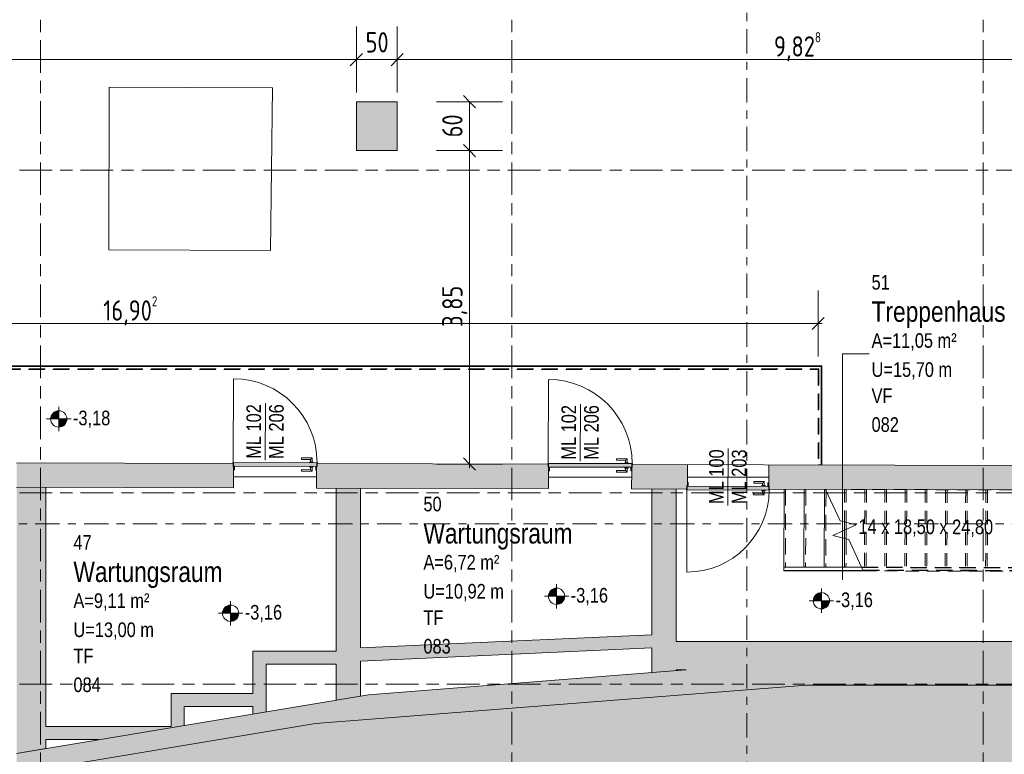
# Model space of a CAD drawing. Header units: metres. Extents: x 2 to 163, y -54 to 869.
# Tile 63 of 78: x 65 to 77, y -23 to -14. Entities that reach past the tile are written whole.
import ezdxf

# ---------------------------------------------------------------- set-up
doc = ezdxf.new("R2010")
doc.units = ezdxf.units.M
for name, pattern in [('_Rasterlinie_', [0.75, 0.4, -0.1, 0.15, -0.1]), ('_Schnittlinie_', [0.6, 0.3, -0.1, 0.1, -0.1]), ('_Verdeckte Linien_', [0.3, 0.2, -0.1]), ('Verdeckt klein', [0.24, 0.16, -0.08])]:
    doc.linetypes.add(name, pattern=pattern)
for name, color, linetype, lineweight in [('A_Bem', 7, 'Continuous', 5), ('A_Bem-100', 7, 'Continuous', 5), ('A_Detailelemente', 7, 'Continuous', 9), ('A_Geländer', 7, 'Continuous', 5), ('A_Geschossdecken', 7, 'Continuous', 5), ('A_Hoehenkoten', 124, 'Continuous', 5), ('A_Linien_Raumtrennung', 7, 'Continuous', 5), ('A_Raster', 128, 'Continuous', 5), ('A_Raum-Txt', 16, 'Continuous', 5), ('A_Symbol-S_A', 172, 'Continuous', 5), ('A_Tragwerksstützen', 7, 'Continuous', 5), ('A_Treppe', 38, 'Continuous', 5), ('A_Tuer', 128, 'Continuous', 5), ('A_Türen_Element', 128, 'Continuous', 5), ('A_Türen_Rahmen', 128, 'Continuous', 5), ('A_Wand', 244, 'Continuous', 5), ('A_Wand_Schraff', 1, 'Continuous', 5), ('A_Öffnung', 128, 'Continuous', 5), ('Treppe - Beschriftungen', 50, 'Continuous', 5)]:
    doc.layers.add(name, color=color, linetype=linetype, lineweight=lineweight)
doc.styles.add('Arial_1', font='arial.ttf', dxfattribs={"width": 0.8, "height": 0.18})
doc.styles.add('Arial_B', font='txt', dxfattribs={"width": 0.8, "height": 0.25})
doc.styles.add('ISOCPEUR', font='isocpeur.ttf', dxfattribs={"width": 0.8, "height": 0.25})
doc.dimstyles.new('BLB-Standard_2_5_Aussen', dxfattribs={"dimscale": 0.3048, "dimtxt": 0.248995, "dimasz": 0.492126, "dimexe": 1.32874, "dimexo": 0.0625, "dimgap": 0.032808, "dimtad": 1, "dimdec": 1, "dimlfac": 100, "dimrnd": 0.1, "dimdsep": 46, "dimtxsty": 'ISOCPEUR', "dimblk1": 'OBLIQUE', "dimblk2": 'OBLIQUE', "dimsah": 1, "dimcen": 0.09, "dimdle": 0.164042, "dimazin": 0, "dimtfac": 1, "dimtdec": 4, "dimtix": 1, "dimtmove": 0, "dimatfit": 3, "dimfxl": 1.32874, "dimfxlon": 1, "dimtvp": 1, "dimtolj": 1, "dimtzin": 0, "dimarcsym": 2})
doc.dimstyles.new('BLB-Standard_2_5_Aussen_1', dxfattribs={"dimscale": 0.3048, "dimtxt": 0.248995, "dimasz": 0.492126, "dimexe": 1.32874, "dimexo": 0.0625, "dimgap": 0.032808, "dimtad": 1, "dimrnd": 0.001, "dimzin": 0, "dimdsep": 46, "dimtxsty": 'ISOCPEUR', "dimblk1": 'OBLIQUE', "dimblk2": 'OBLIQUE', "dimsah": 1, "dimcen": 0.09, "dimdle": 0.164042, "dimazin": 0, "dimtfac": 1, "dimtdec": 4, "dimtix": 1, "dimtmove": 0, "dimatfit": 3, "dimfxl": 1.32874, "dimfxlon": 1, "dimtvp": 1, "dimtolj": 1, "dimtzin": 0, "dimarcsym": 2})

# ---------------------------------------------------------------- blocks, each defined once
blk = doc.blocks.new('TU DF 1 - Stahl-Eckzarge flächenbündig - DL - 1000 x 2020-8580537-AB-E-1 OK FFB')
at = {"layer": 'A_Tuer', "lineweight": 9}
h = blk.add_hatch(color=253, dxfattribs=at)
h.paths.add_polyline_path([(-0.51, 0.16), (-0.51, 0.15), (-0.508, 0.15), (-0.508, 0.158), (-0.505, 0.16)], flags=0)
h.paths.add_polyline_path([(-0.505, 0.16), (-0.507, 0.158), (-0.507, 0.113), (-0.492, 0.113), (-0.492, 0.072), (-0.498, 0.072), (-0.498, 0.08), (-0.5, 0.08), (-0.5, 0.07), (-0.49, 0.07), (-0.49, 0.115), (-0.505, 0.115), (-0.505, 0.136)], flags=0)
h.paths.add_polyline_path([(0.505, 0.16), (0.505, 0.115), (0.49, 0.115), (0.49, 0.07), (0.5, 0.07), (0.5, 0.08), (0.498, 0.08), (0.498, 0.072), (0.492, 0.072), (0.492, 0.113), (0.507, 0.113), (0.507, 0.158)], flags=0)
h.paths.add_polyline_path([(0.505, 0.16), (0.508, 0.158), (0.508, 0.15), (0.51, 0.15), (0.51, 0.16)], flags=0)
blk.add_hatch(color=253, dxfattribs=at).paths.add_polyline_path([(-0.501, 0.16), (-0.501, 0.115), (0.501, 0.115), (0.501, 0.16), (-0.378, 0.16)], flags=0)
at = {"layer": 'A_Tuer', "color": 250, "lineweight": 9}
for p, q in [((-0.455, 0.17), (-0.455, 0.16)), ((-0.455, 0.17), (-0.415, 0.17)), ((-0.445, 0.22), (-0.445, 0.17)), ((-0.315, 0.22), (-0.445, 0.22)), ((-0.445, 0.22), (-0.445, 0.17)), ((-0.315, 0.22), (-0.445, 0.22)), ((-0.425, 0.17), (-0.425, 0.2)), ((-0.425, 0.2), (-0.315, 0.2)), ((-0.425, 0.17), (-0.425, 0.2)), ((-0.425, 0.2), (-0.315, 0.2)), ((-0.415, 0.16), (-0.415, 0.17)), ((-0.315, 0.22), (-0.315, 0.2)), ((-0.315, 0.22), (-0.315, 0.2)), ((-0.455, 0.115), (-0.455, 0.105)), ((-0.415, 0.105), (-0.455, 0.105)), ((-0.445, 0.105), (-0.445, 0.055)), ((-0.445, 0.105), (-0.445, 0.055)), ((-0.445, 0.055), (-0.315, 0.055)), ((-0.445, 0.055), (-0.315, 0.055)), ((-0.425, 0.075), (-0.425, 0.105)), ((-0.425, 0.075), (-0.425, 0.105)), ((-0.315, 0.075), (-0.425, 0.075)), ((-0.315, 0.075), (-0.425, 0.075)), ((-0.415, 0.105), (-0.415, 0.115)), ((-0.315, 0.075), (-0.315, 0.055)), ((-0.315, 0.075), (-0.315, 0.055))]:
    blk.add_line(p, q, dxfattribs=at)
for points in [[(-0.425, 0.2), (-0.425, 0.2), (-0.425, 0.2), (-0.426, 0.201), (-0.426, 0.201), (-0.427, 0.202), (-0.427, 0.202), (-0.428, 0.203), (-0.429, 0.204), (-0.43, 0.205), (-0.431, 0.206), (-0.431, 0.206), (-0.432, 0.207), (-0.432, 0.207), (-0.433, 0.208), (-0.434, 0.209), (-0.434, 0.209), (-0.435, 0.21), (-0.436, 0.211), (-0.436, 0.211), (-0.437, 0.212), (-0.438, 0.213), (-0.438, 0.213), (-0.439, 0.214), (-0.439, 0.214), (-0.44, 0.215), (-0.441, 0.216), (-0.441, 0.216), (-0.442, 0.217), (-0.443, 0.218), (-0.443, 0.218), (-0.444, 0.219), (-0.444, 0.219), (-0.445, 0.22), (-0.445, 0.22), (-0.445, 0.22)], [(-0.425, 0.2), (-0.425, 0.2), (-0.425, 0.2), (-0.426, 0.201), (-0.426, 0.201), (-0.427, 0.202), (-0.427, 0.202), (-0.428, 0.203), (-0.429, 0.204), (-0.43, 0.205), (-0.431, 0.206), (-0.431, 0.206), (-0.432, 0.207), (-0.432, 0.207), (-0.433, 0.208), (-0.434, 0.209), (-0.434, 0.209), (-0.435, 0.21), (-0.436, 0.211), (-0.436, 0.211), (-0.437, 0.212), (-0.438, 0.213), (-0.438, 0.213), (-0.439, 0.214), (-0.439, 0.214), (-0.44, 0.215), (-0.441, 0.216), (-0.441, 0.216), (-0.442, 0.217), (-0.443, 0.218), (-0.443, 0.218), (-0.444, 0.219), (-0.444, 0.219), (-0.445, 0.22), (-0.445, 0.22), (-0.445, 0.22)], [(-0.445, 0.055), (-0.445, 0.055), (-0.445, 0.055), (-0.444, 0.056), (-0.444, 0.056), (-0.443, 0.057), (-0.443, 0.057), (-0.442, 0.058), (-0.441, 0.059), (-0.44, 0.06), (-0.439, 0.061), (-0.439, 0.061), (-0.438, 0.062), (-0.438, 0.062), (-0.437, 0.063), (-0.436, 0.064), (-0.436, 0.064), (-0.435, 0.065), (-0.434, 0.066), (-0.434, 0.066), (-0.433, 0.067), (-0.432, 0.068), (-0.432, 0.068), (-0.431, 0.069), (-0.431, 0.069), (-0.43, 0.07), (-0.429, 0.071), (-0.429, 0.071), (-0.428, 0.072), (-0.427, 0.073), (-0.427, 0.073), (-0.426, 0.074), (-0.426, 0.074), (-0.425, 0.075), (-0.425, 0.075), (-0.425, 0.075)], [(-0.445, 0.055), (-0.445, 0.055), (-0.445, 0.055), (-0.444, 0.056), (-0.444, 0.056), (-0.443, 0.057), (-0.443, 0.057), (-0.442, 0.058), (-0.441, 0.059), (-0.44, 0.06), (-0.439, 0.061), (-0.439, 0.061), (-0.438, 0.062), (-0.438, 0.062), (-0.437, 0.063), (-0.436, 0.064), (-0.436, 0.064), (-0.435, 0.065), (-0.434, 0.066), (-0.434, 0.066), (-0.433, 0.067), (-0.432, 0.068), (-0.432, 0.068), (-0.431, 0.069), (-0.431, 0.069), (-0.43, 0.07), (-0.429, 0.071), (-0.429, 0.071), (-0.428, 0.072), (-0.427, 0.073), (-0.427, 0.073), (-0.426, 0.074), (-0.426, 0.074), (-0.425, 0.075), (-0.425, 0.075), (-0.425, 0.075)]]:
    blk.add_open_spline(points, degree=3, knots=[0, 0, 0, 0, 0.083333, 0.125, 0.166667, 0.208333, 0.229167, 0.25, 0.291667, 0.333333, 0.354167, 0.375, 0.395833, 0.416667, 0.4375, 0.458333, 0.479167, 0.5, 0.520833, 0.541667, 0.5625, 0.583333, 0.604167, 0.625, 0.645833, 0.666667, 0.6875, 0.708333, 0.75, 0.770833, 0.791667, 0.833333, 0.875, 0.916667, 1, 1, 1, 1], dxfattribs=at)
at = {"layer": 'A_Türen_Element', "color": 250, "lineweight": 9}
for p, q in [((-0.501, 0.16), (0.501, 0.16)), ((-0.501, 0.115), (-0.501, 0.16)), ((0.501, 0.16), (0.501, 0.115)), ((0.501, 0.115), (-0.501, 0.115))]:
    blk.add_line(p, q, dxfattribs=at)
at = {"layer": 'A_Türen_Rahmen', "color": 250, "lineweight": 9}
for p, q in [((-0.505, 0.16), (-0.51, 0.16)), ((-0.51, 0.16), (-0.51, 0.15)), ((-0.51, 0.15), (-0.508, 0.15)), ((-0.508, 0.15), (-0.508, 0.158)), ((-0.508, 0.158), (-0.507, 0.158)), ((-0.507, 0.158), (-0.507, 0.113)), ((-0.505, 0.115), (-0.505, 0.16)), ((0.51, 0.16), (0.505, 0.16)), ((0.505, 0.16), (0.505, 0.115)), ((0.507, 0.113), (0.507, 0.158)), ((0.507, 0.158), (0.508, 0.158)), ((0.508, 0.158), (0.508, 0.15)), ((0.508, 0.15), (0.51, 0.15)), ((0.51, 0.15), (0.51, 0.16)), ((-0.507, 0.113), (-0.492, 0.113)), ((-0.49, 0.115), (-0.505, 0.115)), ((-0.498, 0.08), (-0.5, 0.08)), ((-0.5, 0.08), (-0.5, 0.07)), ((-0.5, 0.07), (-0.49, 0.07)), ((-0.498, 0.072), (-0.498, 0.08)), ((-0.492, 0.072), (-0.498, 0.072)), ((-0.492, 0.113), (-0.492, 0.072)), ((-0.49, 0.07), (-0.49, 0.115)), ((0.505, 0.115), (0.49, 0.115)), ((0.49, 0.115), (0.49, 0.07)), ((0.49, 0.07), (0.5, 0.07)), ((0.492, 0.072), (0.492, 0.113)), ((0.492, 0.113), (0.507, 0.113)), ((0.498, 0.072), (0.492, 0.072)), ((0.5, 0.08), (0.498, 0.08)), ((0.498, 0.08), (0.498, 0.072)), ((0.5, 0.07), (0.5, 0.08))]:
    blk.add_line(p, q, dxfattribs=at)
at = {"layer": 'A_Öffnung', "color": 250, "lineweight": 9}
blk.add_line((0.505, 0.16), (0.505, 1.17), dxfattribs=at)
blk.add_arc((0.505, 0.16), 1.01, 90, 180, dxfattribs=at)
blk = doc.blocks.new('TU DF 1 - Stahl-Eckzarge flächenbündig - DL - 1020 x 2050-8580539-AB-E-1 OK FFB')
at = {"layer": 'A_Tuer', "lineweight": 9}
h = blk.add_hatch(color=253, dxfattribs=at)
h.paths.add_polyline_path([(-0.515, -0.16), (-0.518, -0.158), (-0.518, -0.15), (-0.52, -0.15), (-0.52, -0.16)], flags=0)
h.paths.add_polyline_path([(-0.51, -0.07), (-0.51, -0.08), (-0.508, -0.08), (-0.508, -0.072), (-0.502, -0.072), (-0.502, -0.113), (-0.517, -0.113), (-0.517, -0.158), (-0.515, -0.16), (-0.515, -0.115), (-0.5, -0.115), (-0.5, -0.07)], flags=0)
h.paths.add_polyline_path([(0.515, -0.16), (0.52, -0.16), (0.52, -0.15), (0.518, -0.15), (0.518, -0.158)], flags=0)
h.paths.add_polyline_path([(0.5, -0.07), (0.5, -0.115), (0.515, -0.115), (0.515, -0.16), (0.517, -0.158), (0.517, -0.113), (0.502, -0.113), (0.502, -0.072), (0.508, -0.072), (0.508, -0.08), (0.51, -0.08), (0.51, -0.07)], flags=0)
blk.add_hatch(color=253, dxfattribs=at).paths.add_polyline_path([(-0.511, -0.115), (-0.511, -0.16), (0.511, -0.16), (0.511, -0.115), (-0.455, -0.115)], flags=0)
at = {"layer": 'A_Tuer', "color": 250, "lineweight": 9}
for p, q in [((-0.465, -0.105), (-0.465, -0.115)), ((-0.465, -0.105), (-0.425, -0.105)), ((-0.455, -0.055), (-0.455, -0.105)), ((-0.325, -0.055), (-0.455, -0.055)), ((-0.455, -0.055), (-0.455, -0.105)), ((-0.325, -0.055), (-0.455, -0.055)), ((-0.435, -0.105), (-0.435, -0.075)), ((-0.435, -0.075), (-0.325, -0.075)), ((-0.435, -0.105), (-0.435, -0.075)), ((-0.435, -0.075), (-0.325, -0.075)), ((-0.425, -0.115), (-0.425, -0.105)), ((-0.325, -0.055), (-0.325, -0.075)), ((-0.325, -0.055), (-0.325, -0.075)), ((-0.465, -0.16), (-0.465, -0.17)), ((-0.425, -0.17), (-0.465, -0.17)), ((-0.455, -0.17), (-0.455, -0.22)), ((-0.455, -0.17), (-0.455, -0.22)), ((-0.455, -0.22), (-0.325, -0.22)), ((-0.455, -0.22), (-0.325, -0.22)), ((-0.435, -0.2), (-0.435, -0.17)), ((-0.435, -0.2), (-0.435, -0.17)), ((-0.325, -0.2), (-0.435, -0.2)), ((-0.325, -0.2), (-0.435, -0.2)), ((-0.425, -0.17), (-0.425, -0.16)), ((-0.325, -0.2), (-0.325, -0.22)), ((-0.325, -0.2), (-0.325, -0.22))]:
    blk.add_line(p, q, dxfattribs=at)
for points in [[(-0.435, -0.075), (-0.435, -0.075), (-0.435, -0.075), (-0.436, -0.074), (-0.436, -0.074), (-0.437, -0.073), (-0.437, -0.073), (-0.438, -0.072), (-0.439, -0.071), (-0.44, -0.07), (-0.441, -0.069), (-0.441, -0.069), (-0.442, -0.068), (-0.442, -0.068), (-0.443, -0.067), (-0.444, -0.066), (-0.444, -0.066), (-0.445, -0.065), (-0.446, -0.064), (-0.446, -0.064), (-0.447, -0.063), (-0.448, -0.062), (-0.448, -0.062), (-0.449, -0.061), (-0.449, -0.061), (-0.45, -0.06), (-0.451, -0.059), (-0.451, -0.059), (-0.452, -0.058), (-0.453, -0.057), (-0.453, -0.057), (-0.454, -0.056), (-0.454, -0.056), (-0.455, -0.055), (-0.455, -0.055), (-0.455, -0.055)], [(-0.435, -0.075), (-0.435, -0.075), (-0.435, -0.075), (-0.436, -0.074), (-0.436, -0.074), (-0.437, -0.073), (-0.437, -0.073), (-0.438, -0.072), (-0.439, -0.071), (-0.44, -0.07), (-0.441, -0.069), (-0.441, -0.069), (-0.442, -0.068), (-0.442, -0.068), (-0.443, -0.067), (-0.444, -0.066), (-0.444, -0.066), (-0.445, -0.065), (-0.446, -0.064), (-0.446, -0.064), (-0.447, -0.063), (-0.448, -0.062), (-0.448, -0.062), (-0.449, -0.061), (-0.449, -0.061), (-0.45, -0.06), (-0.451, -0.059), (-0.451, -0.059), (-0.452, -0.058), (-0.453, -0.057), (-0.453, -0.057), (-0.454, -0.056), (-0.454, -0.056), (-0.455, -0.055), (-0.455, -0.055), (-0.455, -0.055)], [(-0.455, -0.22), (-0.455, -0.22), (-0.455, -0.22), (-0.454, -0.219), (-0.454, -0.219), (-0.453, -0.218), (-0.453, -0.218), (-0.452, -0.217), (-0.451, -0.216), (-0.45, -0.215), (-0.449, -0.214), (-0.449, -0.214), (-0.448, -0.213), (-0.448, -0.213), (-0.447, -0.212), (-0.446, -0.211), (-0.446, -0.211), (-0.445, -0.21), (-0.444, -0.209), (-0.444, -0.209), (-0.443, -0.208), (-0.442, -0.207), (-0.442, -0.207), (-0.441, -0.206), (-0.441, -0.206), (-0.44, -0.205), (-0.439, -0.204), (-0.439, -0.204), (-0.438, -0.203), (-0.437, -0.202), (-0.437, -0.202), (-0.436, -0.201), (-0.436, -0.201), (-0.435, -0.2), (-0.435, -0.2), (-0.435, -0.2)], [(-0.455, -0.22), (-0.455, -0.22), (-0.455, -0.22), (-0.454, -0.219), (-0.454, -0.219), (-0.453, -0.218), (-0.453, -0.218), (-0.452, -0.217), (-0.451, -0.216), (-0.45, -0.215), (-0.449, -0.214), (-0.449, -0.214), (-0.448, -0.213), (-0.448, -0.213), (-0.447, -0.212), (-0.446, -0.211), (-0.446, -0.211), (-0.445, -0.21), (-0.444, -0.209), (-0.444, -0.209), (-0.443, -0.208), (-0.442, -0.207), (-0.442, -0.207), (-0.441, -0.206), (-0.441, -0.206), (-0.44, -0.205), (-0.439, -0.204), (-0.439, -0.204), (-0.438, -0.203), (-0.437, -0.202), (-0.437, -0.202), (-0.436, -0.201), (-0.436, -0.201), (-0.435, -0.2), (-0.435, -0.2), (-0.435, -0.2)]]:
    blk.add_open_spline(points, degree=3, knots=[0, 0, 0, 0, 0.083333, 0.125, 0.166667, 0.208333, 0.229167, 0.25, 0.291667, 0.333333, 0.354167, 0.375, 0.395833, 0.416667, 0.4375, 0.458333, 0.479167, 0.5, 0.520833, 0.541667, 0.5625, 0.583333, 0.604167, 0.625, 0.645833, 0.666667, 0.6875, 0.708333, 0.75, 0.770833, 0.791667, 0.833333, 0.875, 0.916667, 1, 1, 1, 1], dxfattribs=at)
at = {"layer": 'A_Türen_Element', "color": 250, "lineweight": 9}
for p, q in [((0.511, -0.115), (-0.511, -0.115)), ((-0.511, -0.115), (-0.511, -0.16)), ((0.511, -0.16), (0.511, -0.115)), ((-0.511, -0.16), (0.511, -0.16))]:
    blk.add_line(p, q, dxfattribs=at)
at = {"layer": 'A_Türen_Rahmen', "color": 250, "lineweight": 9}
for p, q in [((-0.517, -0.113), (-0.502, -0.113)), ((-0.517, -0.158), (-0.517, -0.113)), ((-0.515, -0.115), (-0.515, -0.16)), ((-0.5, -0.115), (-0.515, -0.115)), ((-0.51, -0.07), (-0.5, -0.07)), ((-0.51, -0.08), (-0.51, -0.07)), ((-0.508, -0.08), (-0.51, -0.08)), ((-0.508, -0.072), (-0.508, -0.08)), ((-0.502, -0.072), (-0.508, -0.072)), ((-0.502, -0.113), (-0.502, -0.072)), ((-0.5, -0.07), (-0.5, -0.115)), ((0.5, -0.07), (0.51, -0.07)), ((0.5, -0.115), (0.5, -0.07)), ((0.515, -0.115), (0.5, -0.115)), ((0.502, -0.072), (0.502, -0.113)), ((0.508, -0.072), (0.502, -0.072)), ((0.502, -0.113), (0.517, -0.113)), ((0.508, -0.08), (0.508, -0.072)), ((0.51, -0.08), (0.508, -0.08)), ((0.51, -0.07), (0.51, -0.08)), ((0.515, -0.16), (0.515, -0.115)), ((0.517, -0.113), (0.517, -0.158)), ((-0.52, -0.15), (-0.518, -0.15)), ((-0.52, -0.16), (-0.52, -0.15)), ((-0.515, -0.16), (-0.52, -0.16)), ((-0.518, -0.15), (-0.518, -0.158)), ((-0.518, -0.158), (-0.517, -0.158)), ((0.52, -0.16), (0.515, -0.16)), ((0.517, -0.158), (0.518, -0.158)), ((0.518, -0.15), (0.52, -0.15)), ((0.518, -0.158), (0.518, -0.15)), ((0.52, -0.15), (0.52, -0.16))]:
    blk.add_line(p, q, dxfattribs=at)
at = {"layer": 'A_Öffnung', "color": 250, "lineweight": 9}
blk.add_line((0.515, -0.16), (0.515, -1.19), dxfattribs=at)
blk.add_arc((0.515, -0.16), 1.03, 180, 270, dxfattribs=at)
blk = doc.blocks.new('Geländer - Geländer-8098140-AB-E-1 OK FFB')
at = {"layer": 'A_Geländer', "color": 250, "linetype": '_Verdeckte Linien_', "lineweight": 9}
for p, q in [((1.169, -18.461), (18.072, -18.461)), ((1.169, -18.461), (18.072, -18.461)), ((1.169, -18.461), (18.072, -18.461)), ((1.169, -18.461), (18.072, -18.461)), ((1.169, -18.461), (18.072, -18.461)), ((1.169, -18.461), (18.072, -18.461)), ((18.072, -18.461), (18.072, -19.639)), ((18.072, -18.461), (18.072, -19.639)), ((18.072, -18.461), (18.072, -19.639)), ((18.072, -18.461), (18.072, -19.639)), ((18.072, -18.461), (18.072, -19.639)), ((18.072, -18.461), (18.072, -19.639))]:
    blk.add_line(p, q, dxfattribs=at)
at = {"layer": 'A_Geländer', "color": 250, "lineweight": 9}
for p, q in [((1.199, -18.431), (18.102, -18.431)), ((1.199, -18.431), (18.102, -18.431)), ((1.199, -18.431), (18.102, -18.431)), ((1.199, -18.431), (18.102, -18.431)), ((1.199, -18.431), (18.102, -18.431)), ((1.199, -18.431), (18.102, -18.431)), ((18.102, -18.431), (18.102, -19.639)), ((18.102, -18.431), (18.102, -19.639)), ((18.102, -18.431), (18.102, -19.639)), ((18.102, -18.431), (18.102, -19.639)), ((18.102, -18.431), (18.102, -19.639)), ((18.102, -18.431), (18.102, -19.639)), ((18.102, -19.639), (18.072, -19.639)), ((18.102, -19.639), (18.072, -19.639)), ((18.102, -19.639), (18.072, -19.639)), ((18.102, -19.639), (18.072, -19.639)), ((18.102, -19.639), (18.072, -19.639)), ((18.102, -19.639), (18.072, -19.639))]:
    blk.add_line(p, q, dxfattribs=at)
blk = doc.blocks.new('Typ des oberen Holms - Oberer Geländerholm_Innen_-V7-AB-E-1 OK FFB')
at = {"layer": 'A_Geländer', "color": 250, "linetype": '_Verdeckte Linien_', "lineweight": 9}
for p, q in [((1.164, -18.466), (18.067, -18.466)), ((1.204, -18.426), (18.107, -18.426)), ((18.067, -18.466), (18.067, -19.639)), ((18.107, -18.426), (18.107, -19.639)), ((18.107, -19.639), (18.067, -19.639))]:
    blk.add_line(p, q, dxfattribs=at)
blk = doc.blocks.new('Geländer - Geländer-8099220-AB-E-1 OK FFB')
at = {"layer": 'A_Geländer', "color": 250, "linetype": '_Verdeckte Linien_', "lineweight": 9}
for p, q in [((18.602, -20.9), (20.868, -20.906)), ((18.602, -20.9), (20.868, -20.906)), ((18.602, -20.9), (20.868, -20.906)), ((18.602, -20.9), (20.868, -20.906)), ((18.602, -20.9), (20.868, -20.906)), ((20.868, -20.906), (20.868, -20.936)), ((20.868, -20.906), (20.868, -20.936)), ((20.868, -20.906), (20.868, -20.936)), ((20.868, -20.906), (20.868, -20.936)), ((20.868, -20.906), (20.868, -20.936)), ((18.616, -20.93), (20.868, -20.936)), ((18.616, -20.93), (20.868, -20.936)), ((18.616, -20.93), (20.868, -20.936)), ((18.616, -20.93), (20.868, -20.936)), ((18.616, -20.93), (20.868, -20.936))]:
    blk.add_line(p, q, dxfattribs=at)
blk = doc.blocks.new('Typ des oberen Holms - Oberer Geländerholm_Innen_-8099224-AB-E-1 OK FFB')
at = {"layer": 'A_Geländer', "color": 250, "lineweight": 9}
for p, q in [((17.644, -20.893), (17.644, -20.933)), ((17.644, -20.893), (18.6, -20.895)), ((18.618, -20.935), (18.6, -20.895)), ((17.644, -20.933), (18.618, -20.935))]:
    blk.add_line(p, q, dxfattribs=at)
at = {"layer": 'A_Geländer', "color": 250, "linetype": '_Verdeckte Linien_', "lineweight": 9}
for p, q in [((18.6, -20.895), (20.868, -20.901)), ((20.868, -20.901), (20.868, -20.941)), ((18.618, -20.935), (20.868, -20.941))]:
    blk.add_line(p, q, dxfattribs=at)
blk = doc.blocks.new('Beschriftung Türen DL oder ML - Durchgangslichte mit Kennzeichen-6113498-AB-E-1 OK FFB')
at = {"layer": 'A_Tuer'}
blk.add_line((0, 0.00349), (0, -0.00351), dxfattribs=at)
blk = doc.blocks.new('Höhenkoten - Kreuz gefüllt-6114407-AB-E-1 OK FFB')
at = {"layer": 'A_Hoehenkoten'}
h = blk.add_hatch(color=256, dxfattribs=at)
edge = h.paths.add_edge_path(flags=0)
edge.add_line((-0.001, 0.0014), (0, 0.0014))
edge.add_line((0, 0.0014), (0, 0.0004))
edge.add_arc((0, 0.0014), 0.001, 180, 270, ccw=False)
h = blk.add_hatch(color=256, dxfattribs=at)
edge = h.paths.add_edge_path(flags=0)
edge.add_line((0.001, 0.0014), (0, 0.0014))
edge.add_line((0, 0.0014), (0, 0.0024))
edge.add_arc((0, 0.0014), 0.001, 0, 90, ccw=False)
for p, q in [((0, 0.0029), (0, -0.0001)), ((-0.0015, 0.0014), (0.0015, 0.0014)), ((-0.001, 0.0014), (0, 0.0014)), ((0, 0.0014), (-0.001, 0.0014)), ((0, 0.0014), (-0.001, 0.0014)), ((-0.001, 0.0014), (0, 0.0014)), ((0, 0.0014), (0, 0.0024)), ((0, 0.0024), (0, 0.0014)), ((0, 0.0024), (0, 0.0014)), ((0, 0.0014), (0, 0.0024)), ((0.001, 0.0014), (0, 0.0014)), ((0, 0.0014), (0, 0.0004)), ((0, 0.0004), (0, 0.0014)), ((0, 0.0014), (0.001, 0.0014)), ((0, 0.0014), (0.001, 0.0014)), ((0.001, 0.0014), (0, 0.0014)), ((0, 0.0014), (0, 0.0004)), ((0, 0.0004), (0, 0.0014))]:
    blk.add_line(p, q, dxfattribs=at)
for start, end in [(90, 180), (90, 180), (180, 270), (180, 270), (360, 90), (360, 90), (270, 0), (270, 360)]:
    blk.add_arc((0, 0.0014), 0.001, start, end, dxfattribs=at)
blk = doc.blocks.new('DIMBLOCK336-AB-E-1 OK FFB')
at = {"layer": 'A_Bem-100'}
for p, q in [((58.045, -17.498), (58.045, -18.308)), ((58.045, -17.903), (58.045, -17.498)), ((74.947, -18.308), (74.947, -17.498)), ((58.045, -17.903), (74.997, -17.903)), ((74.947, -17.903), (74.947, -18.308))]:
    blk.add_line(p, q, dxfattribs=at)
at = {"layer": 'A_Bem-100', "lineweight": 9}
for p, q in [((58.045, -17.903), (57.97, -17.978)), ((58.045, -17.903), (58.12, -17.828)), ((74.947, -17.903), (74.872, -17.978)), ((74.947, -17.903), (75.022, -17.828))]:
    blk.add_line(p, q, dxfattribs=at)
at = {"layer": 'A_Bem-100', "color": 0, "insert": (66.162, -17.567), "char_height": 0.25, "width": 0.80072, "attachment_point": 1, "line_spacing_factor": 1.149209, "style": 'ISOCPEUR'}
blk.add_mtext('16,90\\A2\\H0.5x;\\S2^  ;\\H2x;', dxfattribs=at)
blk = doc.blocks.new('_Oblique')
at = {"color": 0, "linetype": 'ByBlock', "lineweight": -2}
blk.add_line((-0.5, -0.5), (0.5, 0.5), dxfattribs=at)
blk = doc.blocks.new('DIMBLOCK337-AB-E-1 OK FFB')
at = {"layer": 'A_Bem-100'}
for p, q in [((56.169, -15.066), (56.169, -14.256)), ((69.273, -15.066), (69.273, -14.256)), ((56.119, -14.661), (69.273, -14.661)), ((56.169, -14.661), (56.169, -15.066)), ((69.273, -14.661), (69.273, -15.066))]:
    blk.add_line(p, q, dxfattribs=at)
at = {"layer": 'A_Bem-100', "lineweight": 9}
for p, q in [((56.169, -14.661), (56.244, -14.586)), ((69.273, -14.661), (69.348, -14.586)), ((56.169, -14.661), (56.094, -14.736)), ((69.273, -14.661), (69.198, -14.736))]:
    blk.add_line(p, q, dxfattribs=at)
at = {"layer": 'A_Bem-100', "color": 0, "insert": (62.4, -14.324), "char_height": 0.25, "width": 0.77084, "attachment_point": 1, "line_spacing_factor": 1.149209, "style": 'ISOCPEUR'}
blk.add_mtext('13,10\\A2\\H0.5x;\\S4^  ;\\H2x;', dxfattribs=at)
blk = doc.blocks.new('DIMBLOCK338-AB-E-1 OK FFB')
at = {"layer": 'A_Bem-100'}
for p, q in [((69.273, -15.066), (69.273, -14.256)), ((69.773, -15.066), (69.773, -14.256)), ((69.273, -14.661), (69.773, -14.661)), ((69.273, -14.661), (69.273, -15.066)), ((69.773, -14.661), (69.773, -15.066))]:
    blk.add_line(p, q, dxfattribs=at)
at = {"layer": 'A_Bem-100', "lineweight": 9}
for p, q in [((69.273, -14.661), (69.348, -14.586)), ((69.773, -14.661), (69.848, -14.586)), ((69.273, -14.661), (69.198, -14.736)), ((69.773, -14.661), (69.698, -14.736))]:
    blk.add_line(p, q, dxfattribs=at)
at = {"layer": 'A_Bem-100', "color": 0, "insert": (69.386, -14.324), "char_height": 0.25, "width": 0.32865, "attachment_point": 1, "line_spacing_factor": 1.149209, "style": 'ISOCPEUR'}
blk.add_mtext('50', dxfattribs=at)
blk = doc.blocks.new('DIMBLOCK339-AB-E-1 OK FFB')
at = {"layer": 'A_Bem-100'}
for p, q in [((69.773, -15.066), (69.773, -14.256)), ((79.602, -14.256), (79.602, -15.066)), ((79.602, -14.661), (79.602, -14.256)), ((69.773, -14.661), (79.652, -14.661)), ((69.773, -14.661), (69.773, -15.066))]:
    blk.add_line(p, q, dxfattribs=at)
at = {"layer": 'A_Bem-100', "lineweight": 9}
for p, q in [((69.773, -14.661), (69.848, -14.586)), ((79.602, -14.661), (79.677, -14.586)), ((69.773, -14.661), (69.698, -14.736)), ((79.602, -14.661), (79.527, -14.736))]:
    blk.add_line(p, q, dxfattribs=at)
at = {"layer": 'A_Bem-100', "color": 0, "insert": (74.403, -14.324), "char_height": 0.25, "width": 0.68419, "attachment_point": 1, "line_spacing_factor": 1.149209, "style": 'ISOCPEUR'}
blk.add_mtext('9,82\\A2\\H0.5x;\\S8^  ;\\H2x;', dxfattribs=at)
blk = doc.blocks.new('DIMBLOCK340-AB-E-1 OK FFB')
at = {"layer": 'A_Bem-100', "lineweight": 9}
for p, q in [((70.663, -15.779), (70.588, -15.704)), ((70.663, -15.779), (70.738, -15.854)), ((70.663, -19.629), (70.588, -19.554)), ((70.663, -19.629), (70.738, -19.704))]:
    blk.add_line(p, q, dxfattribs=at)
at = {"layer": 'A_Bem-100'}
for p, q in [((70.258, -15.779), (71.068, -15.779)), ((70.663, -15.779), (70.258, -15.779)), ((70.663, -19.679), (70.663, -15.779)), ((71.068, -19.629), (70.258, -19.629)), ((70.663, -19.629), (71.068, -19.629))]:
    blk.add_line(p, q, dxfattribs=at)
at = {"layer": 'A_Bem-100', "color": 0, "insert": (70.327, -17.944), "char_height": 0.25, "width": 0.57664, "attachment_point": 1, "rotation": 90, "line_spacing_factor": 1.149209, "style": 'ISOCPEUR'}
blk.add_mtext('3,85', dxfattribs=at)
blk = doc.blocks.new('DIMBLOCK341-AB-E-1 OK FFB')
at = {"layer": 'A_Bem-100', "lineweight": 9}
for p, q in [((70.663, -15.179), (70.588, -15.104)), ((70.663, -15.179), (70.738, -15.254)), ((70.663, -15.779), (70.588, -15.704)), ((70.663, -15.779), (70.738, -15.854))]:
    blk.add_line(p, q, dxfattribs=at)
at = {"layer": 'A_Bem-100'}
for p, q in [((70.258, -15.179), (71.068, -15.179)), ((70.663, -15.179), (70.258, -15.179)), ((70.663, -15.779), (70.663, -15.179)), ((70.258, -15.779), (71.068, -15.779)), ((70.663, -15.779), (70.258, -15.779))]:
    blk.add_line(p, q, dxfattribs=at)
at = {"layer": 'A_Bem-100', "color": 0, "insert": (70.327, -15.616), "char_height": 0.25, "width": 0.32865, "attachment_point": 1, "rotation": 90, "line_spacing_factor": 1.149209, "style": 'ISOCPEUR'}
blk.add_mtext('60', dxfattribs=at)

msp = doc.modelspace()

# ---------------------------------------------------------------- hatches: boundary and pattern name
at = {"layer": 'A_Detailelemente'}
msp.add_hatch(color=254, dxfattribs=at).paths.add_polyline_path([(67.4799, -54.1037), (80.4299, -54.1037), (80.059, -36.8112), (79.9858, -22.7324), (80.1207, -22.7302), (80.1174, -22.1926), (79.2285, -22.1925), (79.2285, -22.3447), (74.7957, -22.3447), (68.7785, -22.8148), (68.0132, -22.9398), (62.3927, -23.8754), (55.8548, -24.6782), (55.8642, -23.7715), (54.3223, -23.7261), (49.2501, -24.1316), (49.2913, -24.53), (43.4654, -24.9824), (45.1659, -37.7282), (44.6086, -37.754), (44.844, -39.6191), (45.0368, -41.4302), (45.2042, -43.2349), (45.3972, -44.3841), (44.8428, -44.4382), (44.9279, -45.3657), (44.2707, -45.426), (44.4134, -46.9819), (45.5663, -46.8841), (46.1365, -54.1037), (50.2338, -54.1037)], flags=0)
at = {"layer": 'A_Tragwerksstützen'}
msp.add_hatch(color=8, dxfattribs=at).paths.add_polyline_path([(69.2734, -15.7788), (69.7734, -15.7788), (69.7734, -15.1788), (69.2734, -15.1788)], flags=0)
at = {"layer": 'A_Wand_Schraff', "lineweight": 9}
h = msp.add_hatch(color=253, dxfattribs=at)
h.paths.add_polyline_path([(79.6019, -19.9518), (79.6019, -19.6518), (74.3396, -19.6377), (74.3399, -19.9007), (74.3459, -19.9007), (74.3468, -19.9377), (79.2238, -19.9508)], flags=0)
h.paths.add_polyline_path([(74.3438, -19.9377), (74.3438, -19.9027), (74.3399, -19.9027), (74.3399, -19.9377), (74.3438, -19.9377)], flags=0)
h.paths.add_polyline_path([(73.3378, -19.935), (73.3378, -19.9), (73.3339, -19.9), (73.3339, -19.935), (73.3378, -19.935)], flags=0)
h.paths.add_polyline_path([(73.3318, -19.935), (73.3319, -19.898), (73.3389, -19.898), (73.3396, -19.635), (72.6622, -19.6332), (72.6621, -19.6702), (72.6551, -19.6702), (72.655, -19.9332), (73.3318, -19.935)], flags=0)
h.paths.add_polyline_path([(71.6343, -19.9304), (71.6341, -19.6674), (71.6281, -19.6674), (71.6272, -19.6304), (68.7914, -19.6228), (68.7913, -19.6598), (68.7843, -19.6598), (68.7836, -19.9228), (71.6341, -19.9304)], flags=0)
h.paths.add_polyline_path([(67.7636, -19.92), (67.7633, -19.657), (67.7573, -19.657), (67.7564, -19.62), (65.0972, -19.6133), (65.0972, -19.9129), (67.7633, -19.92)], flags=0)
h.paths.add_polyline_path([(72.6601, -19.6682), (72.6601, -19.6332), (72.6562, -19.6332), (72.6562, -19.6682)], flags=0)
h.paths.add_polyline_path([(71.6341, -19.6654), (71.6341, -19.6304), (71.6302, -19.6311), (71.6302, -19.6654)], flags=0)
h.paths.add_polyline_path([(68.7893, -19.6578), (68.7893, -19.6228), (68.7854, -19.6233), (68.7854, -19.6578)], flags=0)
h.paths.add_polyline_path([(67.7633, -19.655), (67.7633, -19.62), (67.7594, -19.6207), (67.7594, -19.655)], flags=0)
for points in [[(65.0972, -23.1815), (65.4572, -23.1216), (65.4572, -19.9139), (65.0972, -19.9129), (65.0972, -23.1206)], [(69.0222, -22.5288), (69.3222, -22.4789), (69.3222, -19.9242), (69.0222, -19.9234), (69.0222, -22.0876)], [(72.9022, -22.1904), (73.2022, -22.167), (73.2022, -19.9346), (72.9022, -19.9338), (72.9022, -21.8846)], [(69.3222, -22.0477), (72.9022, -21.8846), (72.9022, -21.7245), (69.3222, -21.8876)], [(73.3226, -22.1576), (74.7948, -22.0426), (77.1351, -22.0426), (77.1515, -21.8076), (73.2022, -21.8076), (73.2022, -22.1576)], [(77.1141, -22.3426), (77.4148, -22.3426), (77.4522, -21.8076), (77.1515, -21.8076), (77.1351, -22.0426)], [(68.1622, -22.0876), (69.0222, -22.0876), (69.0222, -21.9276), (68.0022, -21.9276), (68.0022, -22.0876)], [(68.0022, -22.6984), (68.1622, -22.6718), (68.1622, -22.0876), (68.0022, -22.0876), (68.0022, -22.6076)], [(73.0639, -22.4787), (74.8065, -22.3426), (74.7948, -22.0426), (73.0405, -22.1796), (73.0534, -22.3447)], [(76.103, -22.3426), (77.1141, -22.3426), (77.1351, -22.0426), (74.7948, -22.0426), (74.8065, -22.3426)], [(68.7689, -22.8142), (73.0639, -22.4787), (73.0405, -22.1796), (69.4223, -22.4622), (68.7785, -22.809)], [(65.0972, -23.4248), (68.7689, -22.8142), (69.4223, -22.4622), (65.0972, -23.1815)], [(66.9972, -22.6076), (68.0022, -22.6076), (68.0022, -22.4476), (66.9972, -22.4476)], [(67.0703, -22.8534), (67.1572, -22.8389), (67.1572, -22.6076), (66.9972, -22.6076), (66.9972, -22.8534)], [(65.4572, -23.0134), (66.1082, -23.0134), (67.0703, -22.8534), (65.4572, -22.8534), (65.4572, -22.9398)]]:
    msp.add_hatch(color=253, dxfattribs=at).paths.add_polyline_path(points, flags=0)

# ---------------------------------------------------------------- linework, layer by layer
at = {"layer": 'A_Geschossdecken', "color": 253, "lineweight": 9}
for p, q in [((66.2324, -16.9987), (66.2364, -14.9998)), ((66.2364, -14.9998), (68.2412, -15.0095)), ((68.2412, -15.0095), (68.2176, -17.0056)), ((68.2176, -17.0056), (66.2324, -16.9987)), ((74.9926, -18.4202), (58.0926, -18.4202)), ((74.9926, -19.6394), (74.9926, -18.4202)), ((68.7839, -19.7863), (67.7639, -19.7854)), ((72.6547, -19.7894), (71.6347, -19.7886)), ((74.3392, -19.7908), (73.3392, -19.7899))]:
    msp.add_line(p, q, dxfattribs=at)
at = {"layer": 'A_Linien_Raumtrennung', "color": 250, "lineweight": 9}
msp.add_line((74.9926, -18.4202), (58.0926, -18.4202), dxfattribs=at)
at = {"layer": 'A_Raster', "linetype": '_Rasterlinie_', "lineweight": 9}
for p, q in [((65.3919, -53.073), (65.3919, 37.0621)), ((71.1819, -53.073), (71.1819, 37.0621)), ((76.9719, -53.073), (76.9719, 37.0621)), ((87.2847, -16.0184), (15.4272, -16.0184)), ((87.2847, -19.9826), (15.4272, -19.9826)), ((87.2847, -22.3326), (15.4272, -22.3326))]:
    msp.add_line(p, q, dxfattribs=at)
at = {"layer": 'A_Raum-Txt'}
for p, q in [((75.2447, -18.2737), (75.5729, -18.2737)), ((75.2447, -21.0505), (75.2447, -18.2737))]:
    msp.add_line(p, q, dxfattribs=at)
at = {"layer": 'A_Symbol-S_A', "linetype": '_Schnittlinie_', "lineweight": 9}
for p, q in [((74.0715, -31.9872), (74.0715, 27.1007)), ((22.7262, -20.3624), (86.0189, -20.3624))]:
    msp.add_line(p, q, dxfattribs=at)
at = {"layer": 'A_Tragwerksstützen', "color": 250, "lineweight": 9}
for p, q in [((69.7734, -15.1788), (69.2734, -15.1788)), ((69.2734, -15.1788), (69.2734, -15.7788)), ((69.7734, -15.7788), (69.7734, -15.1788)), ((69.2734, -15.7788), (69.7734, -15.7788))]:
    msp.add_line(p, q, dxfattribs=at)
at = {"layer": 'A_Treppe', "color": 250, "lineweight": 9}
for p, q in [((74.5267, -19.9382), (74.5241, -20.8928)), ((74.7747, -19.9389), (74.7721, -20.8935)), ((75.0227, -19.9395), (75.0201, -20.8941)), ((75.2168, -20.3268), (75.0375, -19.9396)), ((75.1275, -20.5058), (75.4111, -20.3745)), ((75.4111, -20.3745), (75.2168, -20.3268)), ((75.2696, -20.3397), (75.2693, -20.4402)), ((75.3219, -20.5536), (75.1275, -20.5058)), ((75.2691, -20.5406), (75.2681, -20.8948)), ((75.5011, -20.9408), (75.3219, -20.5536)), ((74.524, -20.9328), (74.524, -20.9382)), ((74.524, -20.9382), (74.772, -20.9389)), ((74.772, -20.9335), (74.772, -20.9389)), ((74.772, -20.9389), (75.02, -20.9395)), ((75.02, -20.9341), (75.02, -20.9395)), ((75.02, -20.9395), (75.268, -20.9402)), ((75.268, -20.9348), (75.268, -20.9402)), ((75.268, -20.9402), (75.5011, -20.9408))]:
    msp.add_line(p, q, dxfattribs=at)
at = {"layer": 'A_Treppe', "color": 250, "linetype": '_Verdeckte Linien_', "lineweight": 9}
for p, q in [((74.5467, -19.9382), (74.5441, -20.8928)), ((74.7947, -19.9389), (74.7921, -20.8935)), ((75.0426, -19.9506), (75.0401, -20.8942)), ((75.2896, -20.3447), (75.2894, -20.4309)), ((75.289, -20.5455), (75.2881, -20.8948)), ((74.544, -20.9328), (74.544, -20.9382)), ((74.792, -20.9335), (74.792, -20.9389)), ((75.04, -20.9342), (75.04, -20.9396)), ((75.288, -20.9348), (75.288, -20.9402))]:
    msp.add_line(p, q, dxfattribs=at)
at = {"layer": 'A_Treppe', "color": 250, "linetype": 'Verdeckt klein', "lineweight": 9}
for p, q in [((75.0427, -19.9396), (75.0426, -19.9506)), ((75.2707, -19.9402), (75.2696, -20.3397)), ((75.2907, -19.9402), (75.2896, -20.3447)), ((75.3511, -19.9404), (77.9987, -19.9475)), ((75.5187, -19.9409), (75.516, -20.9408)), ((75.5387, -19.9409), (75.536, -20.9409)), ((75.7667, -19.9415), (75.764, -20.9415)), ((75.7867, -19.9416), (75.784, -20.9416)), ((76.0147, -19.9422), (76.012, -20.9422)), ((76.0347, -19.9422), (76.032, -20.9422)), ((76.2627, -19.9428), (76.26, -20.9428)), ((76.2827, -19.9429), (76.28, -20.9429)), ((76.5107, -19.9435), (76.508, -20.9435)), ((76.5307, -19.9436), (76.528, -20.9436)), ((76.7587, -19.9442), (76.756, -20.9442)), ((76.7787, -19.9442), (76.776, -20.9442)), ((77.0067, -19.9448), (77.004, -20.9448)), ((77.0267, -19.9449), (77.024, -20.9449)), ((75.2693, -20.4402), (75.2691, -20.5406)), ((75.2894, -20.4309), (75.289, -20.5455)), ((75.5011, -20.9408), (77.996, -20.9475))]:
    msp.add_line(p, q, dxfattribs=at)
at = {"layer": 'A_Wand', "color": 250, "lineweight": 9}
for p, q in [((67.7544, -19.62), (65.0972, -19.6129)), ((67.7634, -19.62), (67.7594, -19.62)), ((67.7636, -19.92), (67.7642, -19.7)), ((67.7642, -19.69), (67.7643, -19.657)), ((68.7842, -19.7028), (68.7836, -19.9228)), ((68.7843, -19.6598), (68.7842, -19.6928)), ((68.7894, -19.6228), (68.7854, -19.6228)), ((71.6252, -19.6304), (68.7944, -19.6228)), ((71.6342, -19.6304), (71.6302, -19.6304)), ((71.6343, -19.9304), (71.6349, -19.7104)), ((71.635, -19.7004), (71.6351, -19.6674)), ((72.6549, -19.7132), (72.6543, -19.9332)), ((72.6551, -19.6702), (72.655, -19.7032)), ((72.6602, -19.6332), (72.6562, -19.6332)), ((79.6019, -19.6518), (72.6652, -19.6332)), ((73.339, -19.855), (73.3396, -19.635)), ((74.3396, -19.6377), (74.339, -19.8577)), ((67.7636, -19.92), (65.0972, -19.9129)), ((65.4572, -22.8534), (65.4572, -19.9139)), ((68.7836, -19.9228), (71.6343, -19.9304)), ((69.0222, -19.9234), (69.0222, -21.9276)), ((69.3222, -21.8876), (69.3222, -19.9242)), ((73.3288, -19.935), (72.6543, -19.9332)), ((72.9022, -19.9338), (72.9022, -21.7245)), ((73.2022, -21.8076), (73.2022, -19.9346)), ((73.3338, -19.935), (73.3378, -19.935)), ((73.3389, -19.898), (73.339, -19.865)), ((74.339, -19.8677), (74.3389, -19.9007)), ((74.3398, -19.9377), (74.3438, -19.9377)), ((74.3488, -19.9377), (78.9238, -19.95)), ((72.9022, -21.7245), (69.3222, -21.8876)), ((69.3222, -22.0477), (72.9022, -21.8846)), ((72.9022, -21.8846), (72.9022, -22.1904)), ((77.4522, -21.8076), (73.2022, -21.8076)), ((69.0222, -21.9276), (68.0022, -21.9276)), ((68.0022, -21.9276), (68.0022, -22.4476)), ((68.1622, -22.0876), (69.0222, -22.0876)), ((68.1622, -22.6718), (68.1622, -22.0876)), ((69.0222, -22.0876), (69.0222, -22.5288)), ((69.3222, -22.4789), (69.3222, -22.0477)), ((73.3226, -22.1576), (69.4223, -22.4622)), ((73.2022, -22.167), (73.2022, -22.1576)), ((73.2022, -22.1576), (73.3226, -22.1576)), ((68.7689, -22.8142), (74.8065, -22.3426)), ((74.8065, -22.3426), (79.2238, -22.3426)), ((69.4223, -22.4622), (65.0972, -23.1815)), ((68.0022, -22.4476), (66.9972, -22.4476)), ((66.9972, -22.4476), (66.9972, -22.8534)), ((67.1572, -22.6076), (68.0022, -22.6076)), ((67.1572, -22.8389), (67.1572, -22.6076)), ((68.0022, -22.6076), (68.0022, -22.6984)), ((62.3728, -23.8778), (68.7689, -22.8142)), ((66.9972, -22.8534), (65.4572, -22.8534)), ((65.4572, -23.1216), (65.4572, -23.0134)), ((65.4572, -23.0134), (66.1082, -23.0134)), ((65.0972, -23.1815), (65.4572, -23.1216))]:
    msp.add_line(p, q, dxfattribs=at)

# ---------------------------------------------------------------- block references
at = {"layer": 'A_Geländer', "color": 250, "linetype": '_Verdeckte Linien_', "lineweight": 9}
msp.add_blockref('Typ des oberen Holms - Oberer Geländerholm_Innen_-V7-AB-E-1 OK FFB', (56.8804, 0), dxfattribs=at)
at = {"layer": 'A_Geländer', "color": 250, "lineweight": 9}
for name in ['Geländer - Geländer-8098140-AB-E-1 OK FFB', 'Typ des oberen Holms - Oberer Geländerholm_Innen_-8099224-AB-E-1 OK FFB', 'Geländer - Geländer-8099220-AB-E-1 OK FFB']:
    msp.add_blockref(name, (56.8804, 0), dxfattribs=at)
at = {"layer": 'A_Hoehenkoten', "extrusion": (0, 0, -1), "xscale": 99.99999999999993, "yscale": 99.99999999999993, "zscale": 99.99999999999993}
for p in [(-65.6163, -19.2146), (-71.7322, -21.3922), (-74.9862, -21.4479), (-67.7272, -21.6008)]:
    msp.add_blockref('Höhenkoten - Kreuz gefüllt-6114407-AB-E-1 OK FFB', p, dxfattribs=at)
at = {"layer": 'A_Tuer', "color": 250, "lineweight": 9, "rotation": 179.8462906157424}
for name, p in [('TU DF 1 - Stahl-Eckzarge flächenbündig - DL - 1020 x 2050-8580539-AB-E-1 OK FFB', (68.274, -19.7714)), ('TU DF 1 - Stahl-Eckzarge flächenbündig - DL - 1020 x 2050-8580539-AB-E-1 OK FFB', (72.1448, -19.7818)), ('TU DF 1 - Stahl-Eckzarge flächenbündig - DL - 1000 x 2020-8580537-AB-E-1 OK FFB', (73.8392, -19.7863))]:
    msp.add_blockref(name, p, dxfattribs=at)
at = {"layer": 'A_Tuer', "xscale": 99.99999999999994, "yscale": 99.99999999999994, "zscale": 99.99999999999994, "rotation": 359.84629061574}
for p in [(68.154, -19.2314), (72.0248, -19.2418), (73.8392, -19.7863)]:
    msp.add_blockref('Beschriftung Türen DL oder ML - Durchgangslichte mit Kennzeichen-6113498-AB-E-1 OK FFB', p, dxfattribs=at)

# ---------------------------------------------------------------- texts
at = {"layer": 'A_Hoehenkoten', "char_height": 0.18, "width": 0.542095, "attachment_point": 1, "line_spacing_factor": 0.941778, "style": 'Arial_1'}
for s, insert in [('-3,18', (65.7904, -18.9724)), ('-3,16', (71.9063, -21.1501)), ('-3,16', (75.1603, -21.2057)), ('-3,16', (67.9013, -21.3587))]:
    msp.add_mtext(s, dxfattribs=dict(at, insert=insert))
at = {"layer": 'A_Raum-Txt', "attachment_point": 1}
for s, insert, char_height, width, style in [('51', (75.6023, -17.306), 0.18, 0.269367, 'Arial_1'), ('Treppenhaus', (75.6023, -17.6315), 0.25, 2.110041, 'Arial_B'), ('A=11,05 m²', (75.6023, -18.0213), 0.18, 1.244219, 'Arial_1'), ('U=15,70 m', (75.6023, -18.378), 0.18, 1.180084, 'Arial_1'), ('VF', (75.6023, -18.7006), 0.18, 0.307848, 'Arial_1'), ('082', (75.6023, -19.0532), 0.18, 0.40405, 'Arial_1'), ('50', (70.0963, -20.0292), 0.18, 0.269367, 'Arial_1'), ('Wartungsraum', (70.0963, -20.3546), 0.25, 2.379408, 'Arial_B'), ('47', (65.7962, -20.5015), 0.18, 0.269367, 'Arial_1'), ('A=6,72 m²', (70.0963, -20.7444), 0.18, 1.109535, 'Arial_1'), ('Wartungsraum', (65.7962, -20.8269), 0.25, 2.379408, 'Arial_B'), ('U=10,92 m', (70.0963, -21.1011), 0.18, 1.180084, 'Arial_1'), ('A=9,11 m²', (65.7962, -21.2168), 0.18, 1.109535, 'Arial_1'), ('TF', (70.0963, -21.4237), 0.18, 0.295021, 'Arial_1'), ('U=13,00 m', (65.7962, -21.5734), 0.18, 1.180084, 'Arial_1'), ('083', (70.0963, -21.7764), 0.18, 0.40405, 'Arial_1'), ('TF', (65.7962, -21.896), 0.18, 0.295021, 'Arial_1'), ('084', (65.7962, -22.2487), 0.18, 0.40405, 'Arial_1')]:
    msp.add_mtext(s, dxfattribs=dict(at, insert=insert, char_height=char_height, width=width, style=style))
at = {"layer": 'A_Tuer', "char_height": 0.18, "width": 0.801687, "attachment_point": 1, "rotation": 89.84629, "style": 'Arial_1'}
for s, insert in [('ML 102', (67.92, -19.564)), ('ML 206', (68.1978, -19.5647)), ('ML 102', (71.7908, -19.5744)), ('ML 206', (72.0686, -19.5751)), ('ML 100', (73.6052, -20.1189)), ('ML 203', (73.883, -20.1197))]:
    msp.add_mtext(s, dxfattribs=dict(at, insert=insert))
at = {"layer": 'Treppe - Beschriftungen', "color": 7, "insert": (75.441, -20.3065), "char_height": 0.18, "width": 1.949704, "attachment_point": 1, "rotation": 359.84629, "style": 'Arial_1'}
msp.add_mtext('14 x 18,50 x 24,80', dxfattribs=at)

# ---------------------------------------------------------------- dimensions: what is measured, and where the dimension line sits
at = {"layer": 'A_Bem'}
for base, p1, p2, text, override, picture, middle in [((69.2734, -14.6606), (56.1694, -15.0656), (69.2734, -15.0656), '\\A1;13,10\\Q;{\\A1;{\\H0.5x;\\S4^ ;}}', {"dimpost": '<>', "dimfxl": 13.104008}, 'DIMBLOCK337-AB-E-1 OK FFB', (62.7214, -14.5006)), ((79.6019, -14.6606), (69.7734, -15.0656), (79.6019, -14.2556), '\\A1;9,82\\Q;{\\A1;{\\H0.5x;\\S8^ ;}}', {"dimpost": '<>', "dimfxl": 9.861777}, 'DIMBLOCK339-AB-E-1 OK FFB', (74.6876, -14.5006)), ((74.9472, -17.9032), (58.0449, -17.4982), (74.9472, -18.3082), '\\A1;16,90\\Q;{\\A1;{\\H0.5x;\\S2^ ;}}', {"dimpost": '<>', "dimfxl": 16.921774}, 'DIMBLOCK336-AB-E-1 OK FFB', (66.496, -17.7432))]:
    dim = msp.add_linear_dim(base=base, p1=p1, p2=p2, text=text, dimstyle='BLB-Standard_2_5_Aussen_1', override=override, dxfattribs=at)
    dim.commit()
    dim.dimension.update_dxf_attribs({"geometry": picture, "text_midpoint": middle})
dim = msp.add_linear_dim(base=(69.7734, -14.6606), p1=(69.2734, -15.0656), p2=(69.7734, -15.0656), dimstyle='BLB-Standard_2_5_Aussen', override={"dimpost": '<>', "dimfxl": 0.5}, dxfattribs=at)
dim.commit()
dim.dimension.update_dxf_attribs({"geometry": 'DIMBLOCK338-AB-E-1 OK FFB', "text_midpoint": (69.5234, -14.5256)})
for base, p1, p2, dimstyle, override, picture, middle in [((70.6633, -15.1788), (70.2583, -15.7788), (70.2583, -15.1788), 'BLB-Standard_2_5_Aussen', {"dimpost": '<>', "dimfxl": 0.6}, 'DIMBLOCK341-AB-E-1 OK FFB', (70.5283, -15.4788)), ((70.6633, -15.7788), (71.0683, -19.6292), (70.2583, -15.7788), 'BLB-Standard_2_5_Aussen_1', {"dimpost": '<>', "dimfxl": 3.934672}, 'DIMBLOCK340-AB-E-1 OK FFB', (70.5283, -17.704))]:
    dim = msp.add_linear_dim(base=base, p1=p1, p2=p2, angle=90, dimstyle=dimstyle, override=override, dxfattribs=at)
    dim.commit()
    dim.dimension.update_dxf_attribs({"geometry": picture, "text_midpoint": middle})

doc.saveas('drawing.dxf')
